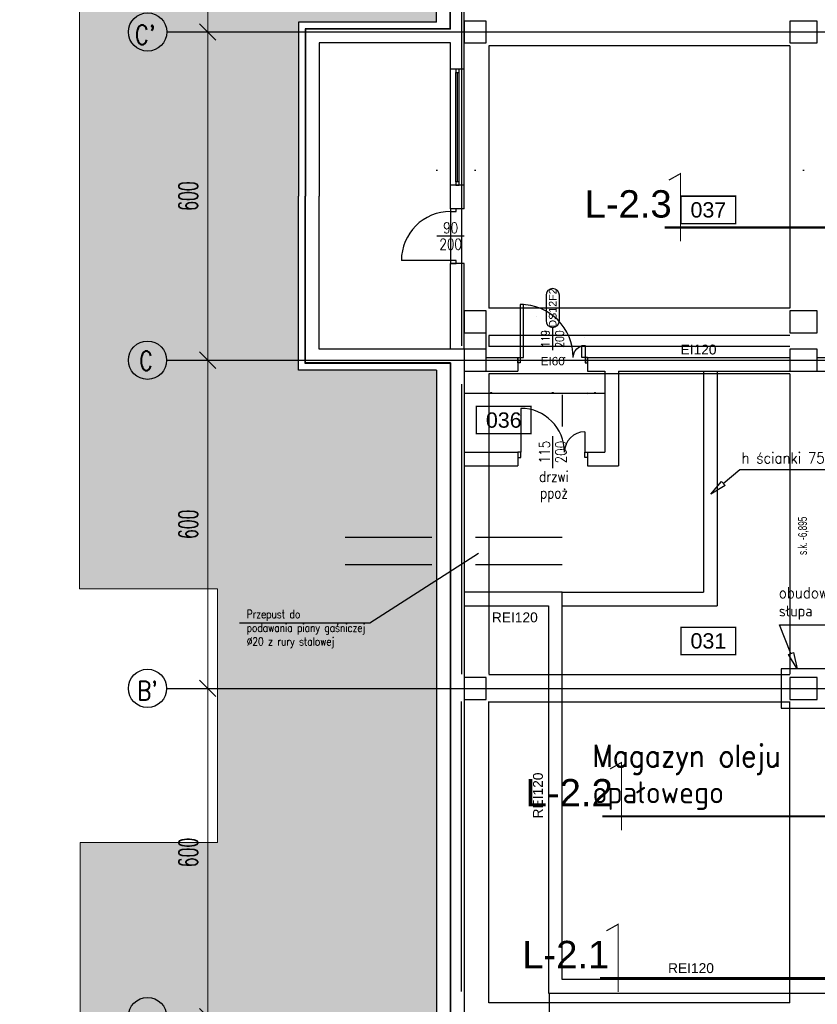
# Model space of a CAD drawing. Header units: centimetres. Extents: x -156440 to 298236, y -263599 to 81430.
# Tile 14 of 170: x 119099 to 133674, y -157007 to -139007. Entities that reach past the tile are written whole.
import ezdxf
from ezdxf.enums import TextEntityAlignment as Align

# ---------------------------------------------------------------- set-up
doc = ezdxf.new("R2010")
doc.units = ezdxf.units.CM
doc.header["$LTSCALE"] = 50
doc.header["$PDMODE"] = 35
doc.header["$PDSIZE"] = 0.1
for name, pattern in [('01-101 Went PP Poziom -2$0$CENTER', [2, 1.25, -0.25, 0.25, -0.25]), ('01-101 Went PP Poziom -2$0$DASHDOT2', [12.7, 6.35, -3.175, 0, -3.175]), ('DOT2', [3.175, 0, -3.175]), ('Kondygnacja -2$0$HIDDEN', [9.525, 6.35, -3.175]), ('Kondygnacja -2$0$HIDDEN2', [4.7625, 3.175, -1.5875]), ('Osie rzutów$0$DASHDOT2', [12.7, 6.35, -3.175, 0, -3.175])]:
    doc.linetypes.add(name, pattern=pattern)
doc.layers.get('0').update_dxf_attribs({"color": 8})
doc.layers.get('DEFPOINTS').update_dxf_attribs({"color": 8})
for name, color, linetype in [('01-101 Went PP Poziom -2$0$L_linie przekrojowe', 213, 'Continuous'), ('Kondygnacja -2$0$ARCH_GRUNT', 8, 'Continuous'), ('Kondygnacja -2$0$ARCH_INFO_ETYK_DRZWI', 8, 'Continuous'), ('Kondygnacja -2$0$ARCH_INFO_ETYK_DRZWI_IST', 8, 'Continuous'), ('Kondygnacja -2$0$ARCH_INFO_ODPORNOŚĆ OGNIOWA', 8, 'Continuous'), ('Kondygnacja -2$0$ARCH_INFO_OPISY', 8, 'Continuous'), ('Kondygnacja -2$0$ARCH_INFO_OPISY_IST', 8, 'Continuous'), ('Kondygnacja -2$0$ARCH_KONSTR_POWYŻEJ RZUTU_IST', 8, 'Kondygnacja -2$0$HIDDEN2'), ('Kondygnacja -2$0$ARCH_MUROWANE_IST', 9, 'Continuous'), ('Kondygnacja -2$0$ARCH_SCHODY_IST', 8, 'Continuous'), ('Kondygnacja -2$0$ARCH_STAL_IST', 8, 'Continuous'), ('Kondygnacja -2$0$ARCH_WIDOK_IST', 8, 'Continuous'), ('Kondygnacja -2$0$ARCH_WYBURZENIA', 8, 'DOT2'), ('Kondygnacja -2$0$ARCH_ŚLUSARKA_DRZWI', 8, 'Continuous'), ('Kondygnacja -2$0$ARCH_ŚLUSARKA_DRZWI_IST', 8, 'Continuous'), ('Kondygnacja -2$0$ARCH_ŚLUSARKA_OKNA_IST', 8, 'Continuous'), ('Kondygnacja -2$0$ARCH_ŻELBET_IST', 9, 'Continuous'), ('Osie rzutów$0$ARCH_INFO_OSIE_IST', 8, 'Osie rzutów$0$DASHDOT2'), ('Osie rzutów$0$ARCH_INFO_OSIE_OPISY_IST', 8, 'Continuous'), ('Pomieszczenia -2$0$ARCH_INFO_AREA_ETYKIETY_200', 8, 'Continuous')]:
    doc.layers.add(name, color=color, linetype=linetype)
for name, color, linetype, lineweight in [('Kondygnacja -2$0$_SP KORYTA', 8, 'Continuous', 25), ('Kondygnacja -2$0$ARCH_INFO_WYMIARY', 8, 'Continuous', 9), ('Kondygnacja -2$0$RYSUNKOWE_NIEDRUK', 8, 'Continuous', 9), ('Osie rzutów$0$ARCH_INFO_WYMIARY', 8, 'Continuous', 9)]:
    doc.layers.add(name, color=color, linetype=linetype, lineweight=lineweight)
doc.styles.add('01-101 Went PP Poziom -2$0$Arial', font='ARIAL.TTF')
doc.styles.add('Kondygnacja -2$0$Arial', font='ARIAL.TTF')
doc.styles.add('Kondygnacja -2$0$BIKTS', font='bikromsw.shx', dxfattribs={"width": 0.8})
doc.styles.add('Kondygnacja -2$0$Romans', font='Romans.shx', dxfattribs={"width": 0.7})
doc.styles.add('Kondygnacja -2$0$ROMANS-50-CM', font='romans.shx', dxfattribs={"width": 0.8, "height": 10})
doc.styles.add('Kondygnacja -2$0$Standard', font='txt')
doc.styles.add('Osie rzutów$0$ROMANS-250-CM', font='romans.shx', dxfattribs={"width": 0.8, "height": 50})
doc.styles.add('Osie rzutów$0$wymiary_cuprum', font='Romans.shx', dxfattribs={"width": 0.6})
doc.styles.add('Pomieszczenia -2$0$Arial', font='ARIAL.TTF')
doc.dimstyles.new('Kondygnacja -2$0$ISO-25', dxfattribs={"dimtxt": 2.5, "dimasz": 2.5, "dimexe": 1.25, "dimexo": 0.625, "dimtad": 1, "dimtxsty": 'Kondygnacja -2$0$Standard', "dimcen": 2.5, "dimadec": 0, "dimazin": 0, "dimtfac": 1, "dimtmove": 0, "dimatfit": 3, "dimfxl": 0, "dimarcsym": 0})
doc.dimstyles.new('Kondygnacja -2$0$Wymiary 1-100', dxfattribs={"dimtxt": 12, "dimasz": 10, "dimexe": 5, "dimexo": 0, "dimgap": 4, "dimtad": 1, "dimrnd": 0.5, "dimzin": 12, "dimdsep": 46, "dimtxsty": 'Kondygnacja -2$0$Romans', "dimblk": 'Kondygnacja -2$0$_Oblique', "dimcen": 10, "dimdle": 10, "dimclrt": 55, "dimazin": 0, "dimtfac": 1, "dimtmove": 1, "dimatfit": 3, "dimfxl": 0, "dimtolj": 1, "dimtzin": 0, "dimarcsym": 0})
doc.dimstyles.new('Osie rzutów$0$ARCH_ CT', dxfattribs={"dimtxt": 20, "dimasz": 20, "dimexe": 12, "dimexo": 20, "dimgap": 5, "dimtad": 1, "dimdec": 1, "dimrnd": 0.5, "dimzin": 9, "dimdsep": 46, "dimtxsty": 'Osie rzutów$0$wymiary_cuprum', "dimblk": 'Osie rzutów$0$_Oblique', "dimcen": 8, "dimdle": 12, "dimclrd": 256, "dimclre": 256, "dimclrt": 55, "dimadec": 1, "dimazin": 0, "dimtfac": 1, "dimtdec": 1, "dimtmove": 1, "dimatfit": 2, "dimldrblk": 'Osie rzutów$0$_Dot', "dimfxl": 0, "dimtolj": 1, "dimtzin": 0, "dimlwd": -1, "dimlwe": -1, "dimarcsym": 0})

# ---------------------------------------------------------------- blocks, each defined once
blk = doc.blocks.new('Osie rzutów$0$_Oblique')
at = {"color": 0, "linetype": 'ByBlock', "lineweight": -2}
blk.add_line((-0.5, -0.5), (0.5, 0.5), dxfattribs=at)
blk = doc.blocks.new('*D125')
at = {"layer": 'DEFPOINTS', "color": 0}
for p in [(4545, 8600), (4511, 8000), (4545, 8000)]:
    blk.add_point(p, dxfattribs=at)
at = {"layer": 'Osie rzutów$0$ARCH_INFO_WYMIARY'}
for p, q in [((4511, 8608), (4511, 7992)), ((4530, 8600), (4503, 8600)), ((4530, 8000), (4503, 8000))]:
    blk.add_line(p, q, dxfattribs=at)
at = {"layer": 'Osie rzutów$0$ARCH_INFO_WYMIARY', "xscale": 30, "yscale": 30, "zscale": 30}
for p, rotation in [((4511, 8600), 90), ((4511, 8000), 270)]:
    blk.add_blockref('Osie rzutów$0$_Oblique', p, dxfattribs=dict(at, rotation=rotation))
at = {"layer": 'Osie rzutów$0$ARCH_INFO_WYMIARY', "color": 55, "insert": (4475.5, 8300), "char_height": 35, "attachment_point": 5, "rotation": 90, "style": 'Osie rzutów$0$wymiary_cuprum'}
blk.add_mtext('\\A1;600', dxfattribs=at)
blk = doc.blocks.new('Osie rzutów$0$_Dot')
at = {"color": 0, "linetype": 'ByBlock', "lineweight": -2}
blk.add_line((-0.5, 0), (-1, 0), dxfattribs=at)
at = {"color": 0, "linetype": 'ByBlock', "const_width": 0.5}
blk.add_lwpolyline([(-0.25, 0, 1), (0.25, 0, 1)], format="xyb", close=True, dxfattribs=at)
blk = doc.blocks.new('*D126')
at = {"layer": 'DEFPOINTS', "color": 0}
for p in [(4545, 8000), (4511, 7400), (4545, 7400)]:
    blk.add_point(p, dxfattribs=at)
at = {"layer": 'Osie rzutów$0$ARCH_INFO_WYMIARY'}
for p, q in [((4530, 8000), (4503, 8000)), ((4511, 8008), (4511, 7392)), ((4530, 7400), (4503, 7400))]:
    blk.add_line(p, q, dxfattribs=at)
at = {"layer": 'Osie rzutów$0$ARCH_INFO_WYMIARY', "xscale": 30, "yscale": 30, "zscale": 30}
for p, rotation in [((4511, 8000), 90), ((4511, 7400), 270)]:
    blk.add_blockref('Osie rzutów$0$_Oblique', p, dxfattribs=dict(at, rotation=rotation))
at = {"layer": 'Osie rzutów$0$ARCH_INFO_WYMIARY', "color": 55, "insert": (4475.5, 7700), "char_height": 35, "attachment_point": 5, "rotation": 90, "style": 'Osie rzutów$0$wymiary_cuprum'}
blk.add_mtext('\\A1;600', dxfattribs=at)
blk = doc.blocks.new('*D127')
at = {"layer": 'DEFPOINTS', "color": 0}
for p in [(4545, 7400), (4511, 6800), (4545, 6800)]:
    blk.add_point(p, dxfattribs=at)
at = {"layer": 'Osie rzutów$0$ARCH_INFO_WYMIARY'}
for p, q in [((4530, 7400), (4503, 7400)), ((4511, 7408), (4511, 6792)), ((4530, 6800), (4503, 6800))]:
    blk.add_line(p, q, dxfattribs=at)
at = {"layer": 'Osie rzutów$0$ARCH_INFO_WYMIARY', "xscale": 30, "yscale": 30, "zscale": 30}
for p, rotation in [((4511, 7400), 90), ((4511, 6800), 270)]:
    blk.add_blockref('Osie rzutów$0$_Oblique', p, dxfattribs=dict(at, rotation=rotation))
at = {"layer": 'Osie rzutów$0$ARCH_INFO_WYMIARY', "color": 55, "insert": (4475.5, 7100), "char_height": 35, "attachment_point": 5, "rotation": 90, "style": 'Osie rzutów$0$wymiary_cuprum'}
blk.add_mtext('\\A1;600', dxfattribs=at)
blk = doc.blocks.new('*D128')
at = {"layer": 'DEFPOINTS', "color": 0}
for p in [(4545, 6800), (4511, 6200), (4545, 6200)]:
    blk.add_point(p, dxfattribs=at)
at = {"layer": 'Osie rzutów$0$ARCH_INFO_WYMIARY'}
for p, q in [((4511, 6808), (4511, 6192)), ((4530, 6800), (4503, 6800)), ((4530, 6200), (4503, 6200))]:
    blk.add_line(p, q, dxfattribs=at)
at = {"layer": 'Osie rzutów$0$ARCH_INFO_WYMIARY', "xscale": 30, "yscale": 30, "zscale": 30}
for p, rotation in [((4511, 6800), 90), ((4511, 6200), 270)]:
    blk.add_blockref('Osie rzutów$0$_Oblique', p, dxfattribs=dict(at, rotation=rotation))
at = {"layer": 'Osie rzutów$0$ARCH_INFO_WYMIARY', "color": 55, "insert": (4475.5, 6500), "char_height": 35, "attachment_point": 5, "rotation": 90, "style": 'Osie rzutów$0$wymiary_cuprum'}
blk.add_mtext('\\A1;600', dxfattribs=at)
blk = doc.blocks.new('Kondygnacja -2$0$T-drzwi_góra-200')
at = {"layer": 'Kondygnacja -2$0$ARCH_INFO_ETYK_DRZWI'}
blk.add_line((0, 0), (0, 60), dxfattribs=at)
blk.add_lwpolyline([(-17.5, 143.7), (-17.5, 77.5, 1), (17.5, 77.5), (17.5, 143.7, 1)], format="xyb", close=True, dxfattribs=at)
at = {"layer": 'Kondygnacja -2$0$ARCH_INFO_ETYK_DRZWI', "style": 'Kondygnacja -2$0$Arial'}
blk.add_attdef('ADS_DRZWI:SYMBOL', text='', height=20, rotation=90, dxfattribs=at).set_placement((0, 110.6), align=Align.MIDDLE)
at = {"layer": 'Kondygnacja -2$0$ARCH_INFO_ETYK_DRZWI', "style": 'Kondygnacja -2$0$Romans', "width": 0.8}
for tag, p in [('ADS_DRZWI:SZEROKOŚĆ', (-8, 30.5)), ('ADS_DRZWI:WYSOKOŚĆ', (29, 29.5))]:
    blk.add_attdef(tag, text='', height=22, rotation=90, dxfattribs=at).set_placement(p, align=Align.CENTER)
at = {"layer": 'Kondygnacja -2$0$ARCH_INFO_ETYK_DRZWI', "color": 1, "style": 'Kondygnacja -2$0$Arial'}
blk.add_attdef('ADS_DRZWI:ODPORNOŚĆ_OGNIOWA', text='', height=22, dxfattribs=at).set_placement((-0.1, -45.8), align=Align.BOTTOM_CENTER)
blk = doc.blocks.new('Kondygnacja -2$0$_Dot')
at = {"color": 0, "linetype": 'ByBlock', "lineweight": -2}
blk.add_line((-0.5, 0), (-1, 0), dxfattribs=at)
at = {"color": 0, "linetype": 'ByBlock', "const_width": 0.5}
blk.add_lwpolyline([(-0.25, 0, 1), (0.25, 0, 1)], format="xyb", close=True, dxfattribs=at)
blk = doc.blocks.new('Kondygnacja -2$0$_Oblique')
at = {"color": 0, "linetype": 'ByBlock', "lineweight": -2}
blk.add_line((-0.5, -0.5), (0.5, 0.5), dxfattribs=at)
blk = doc.blocks.new('*D205')
at = {"layer": 'DEFPOINTS', "color": 0}
for p in [(128204, -145432), (127224, -145456), (128204, -145837)]:
    blk.add_point(p, dxfattribs=at)
at = {"layer": 'Kondygnacja -2$0$ARCH_INFO_WYMIARY', "color": 0, "lineweight": -2}
for p, q in [((127214, -145837), (128214, -145837)), ((127224, -145829), (127224, -145842)), ((128204, -145829), (128204, -145842))]:
    blk.add_line(p, q, dxfattribs=at)
at = {"layer": 'Kondygnacja -2$0$ARCH_INFO_WYMIARY', "color": 0, "lineweight": -2, "xscale": 10, "yscale": 10, "zscale": 10, "rotation": 180}
blk.add_blockref('Kondygnacja -2$0$_Oblique', (127224, -145837), dxfattribs=at)
at = {"layer": 'Kondygnacja -2$0$ARCH_INFO_WYMIARY', "color": 0, "lineweight": -2, "xscale": 10, "yscale": 10, "zscale": 10}
blk.add_blockref('Kondygnacja -2$0$_Oblique', (128204, -145837), dxfattribs=at)
at = {"layer": 'Kondygnacja -2$0$ARCH_INFO_WYMIARY', "color": 55, "insert": (127714, -145827), "char_height": 12, "attachment_point": 5, "style": 'Kondygnacja -2$0$Romans'}
blk.add_mtext('\\A1;980', dxfattribs=at)
blk = doc.blocks.new('*D206')
at = {"layer": 'DEFPOINTS', "color": 0}
for p in [(128204, -145432), (129474, -145432), (129474, -145837)]:
    blk.add_point(p, dxfattribs=at)
at = {"layer": 'Kondygnacja -2$0$ARCH_INFO_WYMIARY', "color": 0, "lineweight": -2}
for p, q in [((128194, -145837), (129484, -145837)), ((128204, -145829), (128204, -145842)), ((129474, -145829), (129474, -145842))]:
    blk.add_line(p, q, dxfattribs=at)
at = {"layer": 'Kondygnacja -2$0$ARCH_INFO_WYMIARY', "color": 0, "lineweight": -2, "xscale": 10, "yscale": 10, "zscale": 10, "rotation": 180}
blk.add_blockref('Kondygnacja -2$0$_Oblique', (128204, -145837), dxfattribs=at)
at = {"layer": 'Kondygnacja -2$0$ARCH_INFO_WYMIARY', "color": 0, "lineweight": -2, "xscale": 10, "yscale": 10, "zscale": 10}
blk.add_blockref('Kondygnacja -2$0$_Oblique', (129474, -145837), dxfattribs=at)
at = {"layer": 'Kondygnacja -2$0$ARCH_INFO_WYMIARY', "color": 55, "insert": (128839, -145827), "char_height": 12, "attachment_point": 5, "style": 'Kondygnacja -2$0$Romans'}
blk.add_mtext('\\A1;1270', dxfattribs=at)
blk = doc.blocks.new('*D207')
at = {"layer": 'DEFPOINTS', "color": 0}
for p in [(129474, -145432), (129794, -145456), (129794, -145837)]:
    blk.add_point(p, dxfattribs=at)
at = {"layer": 'Kondygnacja -2$0$ARCH_INFO_WYMIARY', "color": 0, "lineweight": -2}
for p, q in [((129464, -145837), (129804, -145837)), ((129474, -145829), (129474, -145842)), ((129794, -145829), (129794, -145842))]:
    blk.add_line(p, q, dxfattribs=at)
at = {"layer": 'Kondygnacja -2$0$ARCH_INFO_WYMIARY', "color": 0, "lineweight": -2, "xscale": 10, "yscale": 10, "zscale": 10, "rotation": 180}
blk.add_blockref('Kondygnacja -2$0$_Oblique', (129474, -145837), dxfattribs=at)
at = {"layer": 'Kondygnacja -2$0$ARCH_INFO_WYMIARY', "color": 0, "lineweight": -2, "xscale": 10, "yscale": 10, "zscale": 10}
blk.add_blockref('Kondygnacja -2$0$_Oblique', (129794, -145837), dxfattribs=at)
at = {"layer": 'Kondygnacja -2$0$ARCH_INFO_WYMIARY', "color": 55, "insert": (129609, -145827), "char_height": 12, "attachment_point": 5, "style": 'Kondygnacja -2$0$Romans'}
blk.add_mtext('\\A1;320', dxfattribs=at)
blk = doc.blocks.new('Kondygnacja -2$0$DRZWI90')
blk.add_line((-45, 0), (-45, 90))
at = {"lineweight": -3}
for p, q in [((0, -25), (0, 25)), ((45, 0), (-45, 0))]:
    blk.add_line(p, q, dxfattribs=at)
for points in [[(-50, -10), (-45, -10), (-45, 0), (-50, 0)], [(45, -10), (50, -10), (50, 0), (45, 0)]]:
    blk.add_lwpolyline(points, close=True, dxfattribs=at)
blk.add_arc((-45, 0), 90, 0, 90, dxfattribs=at)
blk = doc.blocks.new('Kondygnacja -2$0$konstukcja stropu -2')
at = {"layer": 'Kondygnacja -2$0$ARCH_KONSTR_POWYŻEJ RZUTU_IST', "ltscale": 10}
for p, q in [((4975, 8486.1), (4975, 7956.1)), ((5575, 7975), (5025, 7975)), ((5025, 7975), (5025, 7495)), ((5575, 7975), (5575, 7495)), ((4975, 7956.1), (4975, 7426.1)), ((5575, 7495), (5025, 7495)), ((5575, 7445), (5025, 7445)), ((5025, 7445), (5025, 7425)), ((5575, 7425), (5025, 7425)), ((5575, 7375), (5025, 7375)), ((5025, 7375), (5025, 6826.1)), ((5575, 7375), (5575, 6826.1)), ((4975, 7356.1), (4975, 6826.1)), ((5575, 6825), (5025, 6825)), ((4975, 6246.1), (4975, 6776.1)), ((5025, 6225), (5025, 6776.1)), ((5575, 6775), (5025, 6775)), ((5575, 6225), (5575, 6776.1)), ((5575, 6225), (5025, 6225))]:
    blk.add_line(p, q, dxfattribs=at)
at = {"layer": 'Kondygnacja -2$0$ARCH_KONSTR_POWYŻEJ RZUTU_IST', "ltscale": 10, "style": 'Kondygnacja -2$0$BIKTS', "width": 0.7}
blk.add_text('s.k. -6,895', height=16, rotation=90, dxfattribs=at).set_placement((5606, 7044))
blk = doc.blocks.new('Pomieszczenia -2$0$etykieta_numer')
at = {"color": 0, "linetype": 'ByBlock', "const_width": 2.44}
blk.add_lwpolyline([(-50, -50), (-50, 0), (50, 0), (50, -50)], close=True, dxfattribs=at)
at = {"color": 0, "linetype": 'ByBlock', "style": 'Pomieszczenia -2$0$Arial'}
blk.add_attdef('AECAREA:NUMER_LOKALU', text='', height=28, dxfattribs=at).set_placement((0, -25), align=Align.MIDDLE)
blk = doc.blocks.new('Osie rzutów')
at = {"layer": 'Osie rzutów$0$ARCH_INFO_OSIE_IST', "ltscale": 10}
for p, q in [((4930, 12510), (4930, 4623.26)), ((5000, 12510), (5000, 4512.32)), ((5600, 12510), (5600, 4512.32)), ((4436.24, 8000), (15156.54, 8000)), ((4436.04, 7400), (15156.54, 7400)), ((4436.04, 6800), (15156.54, 6800))]:
    blk.add_line(p, q, dxfattribs=at)
at = {"layer": 'Osie rzutów$0$ARCH_INFO_OSIE_OPISY_IST'}
for centre in [(4401.24, 8000), (4401.04, 7400), (4401.04, 6800), (4401.04, 6200)]:
    blk.add_circle(centre, 35, dxfattribs=at)
at = {"layer": 'Osie rzutów$0$ARCH_INFO_OSIE_OPISY_IST', "style": 'Osie rzutów$0$ROMANS-250-CM', "width": 0.8}
for s, p in [("C'", (4378.21, 7977.41)), ('C', (4385.69, 7381.45)), ("B'", (4382.33, 6778.26))]:
    blk.add_text(s, height=35, dxfattribs=at).set_placement(p)
at = {"layer": 'Osie rzutów$0$ARCH_INFO_WYMIARY'}
for base, p1, p2, picture, middle in [((4511.04, 8000), (4544.98, 8600), (4544.98, 8000), '*D125', (4475.54, 8300)), ((4511.04, 7400), (4544.98, 8000), (4544.98, 7400), '*D126', (4475.54, 7700)), ((4511.04, 6800), (4544.98, 7400), (4544.98, 6800), '*D127', (4475.54, 7100)), ((4511.04, 6200), (4544.98, 6800), (4544.98, 6200), '*D128', (4475.54, 6500))]:
    dim = blk.add_linear_dim(base=base, p1=p1, p2=p2, angle=270, dimstyle='Osie rzutów$0$ARCH_ CT', override={"dimtxt": 35, "dimasz": 30, "dimexe": 8, "dimexo": 15, "dimgap": 18, "dimdle": 8}, dxfattribs=at)
    dim.commit()
    dim.dimension.update_dxf_attribs({"geometry": picture, "text_midpoint": middle})

msp = doc.modelspace()

# ---------------------------------------------------------------- hatches: boundary and pattern name
at = {"layer": 'Kondygnacja -2$0$ARCH_GRUNT', "linetype": 'Continuous', "lineweight": 5}
h = msp.add_hatch(dxfattribs=at)
h.set_pattern_fill('EARTH', color=256, scale=150.000081, angle=45, style=0)
h.set_pattern_definition([(45, (77424.2, -219231.8), (-1e-09, 1347.039), [952.501, -952.501]), (45, (77171.7, -218979.2), (-1e-09, 1347.039), [952.501, -952.501]), (45, (76919.1, -218726.6), (-1e-09, 1347.039), [952.501, -952.501]), (135, (76919.1, -218558.25), (-1347.039, -1e-09), [952.501, -952.501]), (135, (77171.7, -218305.7), (-1347.039, -1e-09), [952.501, -952.501]), (135, (77424.2, -218053.1), (-1347.039, -1e-09), [952.501, -952.501])])
h.paths.add_polyline_path([(212884.241, -145231.769), (212884.241, -170091.769), (126714.241, -170091.769), (126714.241, -162416.769), (124204.241, -162416.769), (124204.241, -158046.769), (126714.241, -158046.769), (126714.241, -145411.769), (124194.241, -145411.769), (124194.241, -139051.769), (126714.241, -139051.769), (126714.241, -120371.769), (126974.241, -120371.769), (126974.241, -120331.769), (123340.682, -120331.769), (104210.686, -114846.331), (92327.304, -139115.894), (85328.346, -135672.845), (88440.332, -129346.864), (81118.345, -125744.905), (84534.909, -118799.785), (97303.521, -125081.142), (97363.112, -124960.006), (104094.752, -111276.07), (123872.677, -116947.299), (125577.831, -117931.769), (126814.241, -117931.769), (126814.241, -111935.99), (122814.241, -111935.99), (122814.241, -112482.599), (111546.999, -109251.769), (100611.443, -109251.769), (95479.978, -119726.267), (82711.366, -113444.91), (75763.47, -127568.448), (83085.457, -131170.407), (79973.47, -137496.388), (94157.494, -144474.039), (106329.469, -119615.08), (122714.241, -124313.338), (122714.241, -135051.769), (120194.241, -135051.769), (120194.241, -149411.769), (122714.241, -149411.769), (122714.241, -154046.769), (120204.241, -154046.769), (120204.241, -166416.769), (122714.241, -166416.769), (122714.241, -174091.769), (216884.241, -174091.769), (216884.241, -145231.769)])

# ---------------------------------------------------------------- linework, layer by layer
at = {"layer": '01-101 Went PP Poziom -2$0$L_linie przekrojowe', "linetype": '01-101 Went PP Poziom -2$0$CENTER', "ltscale": 50}
for points in [[(131173.489, -143061.081, 21, 21, 0), (131173.419, -141821.22, 21, 21, 0), (130961.235, -141940.117, 0, 0, 0)], [(130097.741, -153825.506, 21, 21, 0), (130097.671, -152585.645, 21, 21, 0), (129885.486, -152704.542, 0, 0, 0)], [(130033.928, -156783.886, 21, 21, 0), (130033.858, -155544.025, 21, 21, 0), (129821.673, -155662.921, 0, 0, 0)]]:
    msp.add_lwpolyline(points, format="xyseb", dxfattribs=at)
at = {"layer": '01-101 Went PP Poziom -2$0$L_linie przekrojowe', "linetype": '01-101 Went PP Poziom -2$0$DASHDOT2', "const_width": 42}
for points in [[(155226.71, -142805.497), (130884.99, -142805.761)], [(152118.563, -153569.922), (129746.875, -153570.186)], [(154009.375, -156528.314), (129702.191, -156528.565)]]:
    msp.add_lwpolyline(points, dxfattribs=at)
at = {"layer": 'Kondygnacja -2$0$ARCH_INFO_OPISY_IST', "ltscale": 0.5, "extrusion": (0.647635, -0.76195, 0), "elevation": 197835.873}
msp.add_lwpolyline([(5027.759, -3480), (5422.503, -3480)], dxfattribs=at)
at = {"layer": 'Kondygnacja -2$0$ARCH_INFO_OPISY_IST', "ltscale": 0.5, "extrusion": (0, 1, 0)}
for points, elevation in [([(-132257.168, -3480), (-134704.025, -3480)], -147229.336), ([(-132982.089, -3480), (-134660.934, -3480)], -150069.676)]:
    msp.add_lwpolyline(points, dxfattribs=dict(at, elevation=elevation))
at = {"layer": 'Kondygnacja -2$0$ARCH_INFO_OPISY_IST', "ltscale": 0.5, "elevation": -3480}
for points in [[(131988.774, -147523.084), (131727.807, -147679.277), (131924.011, -147446.889)], [(133239.287, -150574.796), (133304.914, -150871.769), (133146.518, -150612.133)]]:
    msp.add_lwpolyline(points, close=True, dxfattribs=at)
at = {"layer": 'Kondygnacja -2$0$ARCH_INFO_OPISY_IST', "ltscale": 0.5, "extrusion": (0.927682, 0.373372, 0), "elevation": 67333.328}
msp.add_lwpolyline([(-189433.27, -3480), (-188868.65, -3480)], dxfattribs=at)
at = {"layer": 'Kondygnacja -2$0$ARCH_MUROWANE_IST', "ltscale": 4}
for p, q in [((126714.241, -139051.769, -3480), (126714.241, -120371.769, -3480)), ((126964.241, -139171.769, -3480), (126964.241, -120621.769, -3480)), ((126714.241, -139051.769, -3480), (124194.241, -139051.769, -3480)), ((124194.241, -139051.769, -3480), (124194.241, -142231.769, -3480)), ((126964.241, -139171.769, -3480), (124314.241, -139171.769, -3480)), ((124314.241, -139171.769, -3480), (124314.241, -142231.769, -3480)), ((124194.241, -145411.769, -3480), (124194.241, -142231.769, -3480)), ((124314.241, -145291.769, -3480), (124314.241, -142231.769, -3480)), ((127624.241, -145031.769, -3480), (127624.241, -144731.769, -3480)), ((127624.241, -145181.769, -3480), (128204.241, -145181.769, -3480)), ((128204.241, -145181.769, -3480), (128204.241, -145431.769, -3480)), ((129474.241, -145181.769, -3480), (133174.241, -145181.769, -3480)), ((129474.241, -145181.769, -3480), (129474.241, -145431.769, -3480)), ((133674.241, -145181.769, -3480), (135574.241, -145181.769, -3480)), ((126714.241, -145411.769, -3480), (124194.241, -145411.769, -3480)), ((126964.241, -145291.769, -3480), (124314.241, -145291.769, -3480)), ((126714.241, -145411.769, -3480), (126714.241, -158046.769, -3480)), ((126964.241, -145291.769, -3480), (126964.241, -158166.769, -3480)), ((127624.241, -145431.769, -3480), (128204.241, -145431.769, -3480)), ((129474.241, -145431.769, -3480), (129794.241, -145431.769, -3480)), ((129794.241, -145431.769, -3480), (129794.241, -146911.769, -3480)), ((130044.241, -145431.769, -3480), (133174.241, -145431.769, -3480)), ((130044.241, -145431.769, -3480), (130044.241, -147161.769, -3480)), ((133674.241, -145431.769, -3480), (135574.241, -145431.769, -3480)), ((127224.241, -146911.769, -3480), (128204.241, -146911.769, -3480)), ((128204.241, -146911.769, -3480), (128204.241, -147161.769, -3480)), ((129474.241, -146911.769, -3480), (129794.241, -146911.769, -3480)), ((129474.241, -146911.769, -3480), (129474.241, -147161.769, -3480)), ((127224.241, -147161.769, -3480), (128204.241, -147161.769, -3480)), ((129474.241, -147161.769, -3480), (130044.241, -147161.769, -3480)), ((127224.241, -149721.769, -3480), (128764.241, -149721.769, -3480)), ((128764.241, -156801.769, -3480), (135574.241, -156801.769, -3480))]:
    msp.add_line(p, q, dxfattribs=at)
at = {"layer": 'Kondygnacja -2$0$ARCH_MUROWANE_IST', "ltscale": 4, "elevation": -3480}
for points in [[(135574.241, -156551.769), (129014.241, -156551.769), (129014.241, -149471.769), (127224.241, -149471.769)], [(128764.241, -149721.769), (128764.241, -156801.769)]]:
    msp.add_lwpolyline(points, dxfattribs=at)
msp.add_lwpolyline([(133014.241, -151591.769), (133834.241, -151591.769), (133834.241, -150871.769), (133014.241, -150871.769)], close=True, dxfattribs=at)
at = {"layer": 'Kondygnacja -2$0$ARCH_SCHODY_IST'}
for p, q in [((126974.241, -142031.769, -3480), (126974.241, -139911.769, -3480)), ((127224.241, -142031.769, -3480), (127224.241, -139911.769, -3480))]:
    msp.add_line(p, q, dxfattribs=at)
at = {"layer": 'Kondygnacja -2$0$ARCH_STAL_IST', "ltscale": 0.5, "elevation": -3480}
msp.add_lwpolyline([(128774.241, -156801.769), (128774.241, -159731.769), (130974.241, -159731.769)], dxfattribs=at)
at = {"layer": 'Kondygnacja -2$0$ARCH_WIDOK_IST'}
for p, q in [((131594.241, -145431.769, -3480), (131594.241, -149471.769, -3480)), ((131844.241, -145431.769, -3480), (131844.241, -149721.769, -3480)), ((129014.241, -149471.769, -3480), (131594.241, -149471.769, -3480)), ((129014.241, -149721.769, -3480), (131844.241, -149721.769, -3480))]:
    msp.add_line(p, q, dxfattribs=at)
at = {"layer": 'Kondygnacja -2$0$ARCH_WYBURZENIA', "ltscale": 6, "elevation": -3480}
for points in [[(128254.241, -144381.769), (128254.241, -145181.769), (128204.241, -145181.769), (128204.241, -145281.769), (128254.241, -145281.769), (128254.241, -145181.769)], [(129424.241, -144811.769), (129424.241, -145181.769), (129474.241, -145181.769), (129474.241, -145281.769), (129424.241, -145281.769), (129424.241, -145181.769)]]:
    msp.add_lwpolyline(points, dxfattribs=at)
at = {"layer": 'Kondygnacja -2$0$ARCH_WYBURZENIA', "ltscale": 6}
for centre, radius, start, end in [((128254.241, -145181.769, -3480), 800, 0, 90), ((129424.241, -145181.769, -3480), 370, 90, 180)]:
    msp.add_arc(centre, radius, start, end, dxfattribs=at)
at = {"layer": 'Kondygnacja -2$0$ARCH_ŚLUSARKA_DRZWI', "linetype": 'Continuous', "lineweight": -3, "elevation": -3480}
for points in [[(128244.241, -145181.769), (128307.241, -145181.769), (128307.241, -144211.769), (128244.241, -144211.769)], [(129434.241, -145181.769), (129371.241, -145181.769), (129371.241, -144961.769), (129434.241, -144961.769)], [(128244.241, -145282.769), (128204.241, -145282.769), (128204.241, -145181.769), (128244.241, -145181.769)], [(129434.241, -145282.769), (129474.241, -145282.769), (129474.241, -145181.769), (129434.241, -145181.769)]]:
    msp.add_lwpolyline(points, close=True, dxfattribs=at)
at = {"layer": 'Kondygnacja -2$0$ARCH_ŚLUSARKA_DRZWI', "linetype": 'Kondygnacja -2$0$HIDDEN', "ltscale": 5, "elevation": -3480}
for points in [[(129014.241, -148471.769), (124872.376, -148471.769)], [(129014.241, -148971.769), (124872.376, -148971.769)]]:
    msp.add_lwpolyline(points, dxfattribs=at)
at = {"layer": 'Kondygnacja -2$0$ARCH_ŚLUSARKA_DRZWI', "linetype": 'Continuous', "lineweight": -3}
msp.add_arc((128244.241, -145181.769, -3480), 970, 0, 90, dxfattribs=at)
at = {"layer": 'Kondygnacja -2$0$ARCH_ŚLUSARKA_DRZWI', "linetype": 'Continuous', "lineweight": -3, "extrusion": (0, 0, -1)}
msp.add_arc((-129434.241, -145181.769, 3480), 220, 0, 90, dxfattribs=at)
at = {"layer": 'Kondygnacja -2$0$ARCH_ŚLUSARKA_DRZWI_IST'}
for p, q in [((129017.744, -146446.162, -3480), (129017.744, -145864.888, -3480)), ((128839.241, -147202.406, -3480), (128839.241, -146621.133, -3480))]:
    msp.add_line(p, q, dxfattribs=at)
at = {"layer": 'Kondygnacja -2$0$ARCH_ŚLUSARKA_DRZWI_IST', "elevation": -3480}
for points in [[(128254.241, -146111.769), (128254.241, -146911.769), (128204.241, -146911.769), (128204.241, -147011.769), (128254.241, -147011.769), (128254.241, -146911.769)], [(129424.241, -146541.769), (129424.241, -146911.769), (129474.241, -146911.769), (129474.241, -147011.769), (129424.241, -147011.769), (129424.241, -146911.769)]]:
    msp.add_lwpolyline(points, dxfattribs=at)
at = {"layer": 'Kondygnacja -2$0$ARCH_ŚLUSARKA_DRZWI_IST'}
for centre, radius, start, end in [((128254.241, -146911.769, -3480), 800, 0, 90), ((129424.241, -146911.769, -3480), 370, 90, 180)]:
    msp.add_arc(centre, radius, start, end, dxfattribs=at)
at = {"layer": 'Kondygnacja -2$0$ARCH_ŚLUSARKA_OKNA_IST'}
for p, q in [((127069.241, -141971.769, -3480), (127069.241, -139971.769, -3480)), ((127099.241, -141971.769, -3480), (127099.241, -139971.769, -3480)), ((127129.241, -141971.769, -3480), (127129.241, -139971.769, -3480))]:
    msp.add_line(p, q, dxfattribs=at)
at = {"layer": 'Kondygnacja -2$0$ARCH_ŚLUSARKA_OKNA_IST', "elevation": -3480}
for points in [[(127129.241, -139971.769), (127129.241, -139911.769), (127069.241, -139911.769), (127069.241, -139971.769)], [(127129.241, -142031.769), (127129.241, -141971.769), (127069.241, -141971.769), (127069.241, -142031.769)]]:
    msp.add_lwpolyline(points, close=True, dxfattribs=at)
at = {"layer": 'Kondygnacja -2$0$ARCH_ŻELBET_IST', "ltscale": 4}
for p, q in [((126974.241, -139181.769, -3480), (126974.241, -120631.769, -3480)), ((127224.241, -139911.769, -3480), (127224.241, -120881.769, -3480)), ((126974.241, -139181.769, -3480), (124324.241, -139181.769, -3480)), ((124324.241, -139181.769, -3480), (124324.241, -142231.769, -3480)), ((124574.241, -139431.769, -3480), (124574.241, -142231.769, -3480)), ((126974.241, -142461.769, -3480), (126974.241, -142031.769, -3480)), ((127224.241, -142031.769, -3480), (126974.241, -142031.769, -3480)), ((127224.241, -142461.769, -3480), (127224.241, -142031.769, -3480)), ((124324.241, -145281.769, -3480), (124324.241, -142231.769, -3480)), ((124574.241, -145031.769, -3480), (124574.241, -142231.769, -3480)), ((127224.241, -142461.769, -3480), (126974.241, -142461.769, -3480)), ((126974.241, -145031.769, -3480), (126974.241, -143461.769, -3480)), ((127224.241, -143461.769, -3480), (126974.241, -143461.769, -3480)), ((127224.241, -145031.769, -3480), (127224.241, -143461.769, -3480)), ((127224.241, -145031.769, -3480), (124574.241, -145031.769, -3480)), ((127224.241, -145031.769, -3480), (127224.241, -158176.769, -3480)), ((126974.241, -145281.769, -3480), (124324.241, -145281.769, -3480)), ((126974.241, -145281.769, -3480), (126974.241, -158176.769, -3480))]:
    msp.add_line(p, q, dxfattribs=at)
at = {"layer": 'Kondygnacja -2$0$ARCH_ŻELBET_IST', "ltscale": 4, "elevation": -3480}
for points in [[(127224.241, -139431.769), (127624.241, -139431.769), (127624.241, -139031.769), (127224.241, -139031.769)], [(133174.241, -139431.769), (133674.241, -139431.769), (133674.241, -139031.769), (133174.241, -139031.769)], [(127224.241, -144731.769), (127624.241, -144731.769), (127624.241, -144331.769), (127224.241, -144331.769)], [(133174.241, -144731.769), (133674.241, -144731.769), (133674.241, -144331.769), (133174.241, -144331.769)], [(127224.241, -145431.769), (127624.241, -145431.769), (127624.241, -145031.769), (127224.241, -145031.769)], [(133174.241, -145431.769), (133674.241, -145431.769), (133674.241, -145031.769), (133174.241, -145031.769)], [(127224.241, -151431.769), (127624.241, -151431.769), (127624.241, -151031.769), (127224.241, -151031.769)], [(133174.241, -151431.769), (133674.241, -151431.769), (133674.241, -151031.769), (133174.241, -151031.769)]]:
    msp.add_lwpolyline(points, close=True, dxfattribs=at)
at = {"layer": 'Kondygnacja -2$0$ARCH_ŻELBET_IST', "ltscale": 0.5, "elevation": -3480}
msp.add_lwpolyline([(127224.241, -139911.769), (126974.241, -139911.769), (126974.241, -139431.769), (124574.241, -139431.769)], dxfattribs=at)
at = {"layer": 'Kondygnacja -2$0$RYSUNKOWE_NIEDRUK', "linetype": 'Continuous', "lineweight": 5, "elevation": -3480}
for points in [[(212884.241, -170091.769), (126714.241, -170091.769), (126714.241, -162416.769), (124204.241, -162416.769), (124204.241, -158046.769), (126714.241, -158046.769), (126714.241, -145411.769), (124194.241, -145411.769), (124194.241, -139051.769), (126714.241, -139051.769), (126714.241, -120371.769), (126974.241, -120371.769), (126974.241, -120331.769), (123340.682, -120331.769), (104210.686, -114846.331)], [(106329.469, -119615.08), (122714.241, -124313.338), (122714.241, -135051.769), (120194.241, -135051.769), (120194.241, -149411.769), (122714.241, -149411.769), (122714.241, -154046.769), (120204.241, -154046.769), (120204.241, -166416.769), (122714.241, -166416.769), (122714.241, -174091.769), (216884.241, -174091.769)]]:
    msp.add_lwpolyline(points, dxfattribs=at)

# ---------------------------------------------------------------- block references
at = {"layer": 'Kondygnacja -2$0$_SP KORYTA', "xscale": 10, "yscale": 10, "zscale": 10}
msp.add_blockref('Kondygnacja -2$0$konstukcja stropu -2', (77424.241, -219231.769, -3480), dxfattribs=at)
at = {"layer": 'Kondygnacja -2$0$ARCH_INFO_ETYK_DRZWI', "linetype": 'Continuous', "lineweight": -3, "xscale": 7, "yscale": 7, "zscale": 6.999999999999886}
msp.add_blockref('Kondygnacja -2$0$T-drzwi_góra-200', (128839.241, -145051.234, -3480), dxfattribs=at).add_auto_attribs({'ADS_DRZWI:ODPORNOŚĆ_OGNIOWA': 'EI60', 'ADS_DRZWI:SYMBOL': 'DS12F2', 'ADS_DRZWI:SZEROKOŚĆ': '119', 'ADS_DRZWI:WYSOKOŚĆ': '200'})
at = {"layer": 'Kondygnacja -2$0$ARCH_ŚLUSARKA_DRZWI_IST', "xscale": 10, "yscale": 10, "zscale": 10, "rotation": 90}
msp.add_blockref('Kondygnacja -2$0$DRZWI90', (126974.241, -142961.769, -3480), dxfattribs=at)
at = {"layer": 'Osie rzutów$0$ARCH_INFO_OSIE_IST', "xscale": 10, "yscale": 10, "zscale": 10}
msp.add_blockref('Osie rzutów', (77424.241, -219231.769), dxfattribs=at)
at = {"layer": 'Pomieszczenia -2$0$ARCH_INFO_AREA_ETYKIETY_200', "linetype": 'Continuous', "lineweight": -3}
ref = msp.add_blockref('Pomieszczenia -2$0$etykieta_numer', (131683.578, -142232.94, 6300), dxfattribs=dict(at, xscale=10, yscale=10, zscale=10))
ref.add_attrib('AECAREA:NUMBER', '037', dxfattribs={"layer": '0', "color": 0, "linetype": 'ByBlock', "height": 280, "style": 'Pomieszczenia -2$0$Arial'}).set_placement((131683.578, -142482.94, 6300), align=Align.MIDDLE)
ref = msp.add_blockref('Pomieszczenia -2$0$etykieta_numer', (127944.609, -146075.802, 6300), dxfattribs=dict(at, xscale=10, yscale=10, zscale=10))
ref.add_attrib('AECAREA:NUMBER', '036', dxfattribs={"layer": '0', "color": 0, "linetype": 'ByBlock', "height": 280, "style": 'Pomieszczenia -2$0$Arial'}).set_placement((127944.609, -146325.802, 6300), align=Align.MIDDLE)
ref = msp.add_blockref('Pomieszczenia -2$0$etykieta_numer', (131683.578, -150112.817, 6300), dxfattribs=dict(at, xscale=10, yscale=10, zscale=10))
ref.add_attrib('AECAREA:NUMBER', '031', dxfattribs={"layer": '0', "color": 0, "linetype": 'ByBlock', "height": 280, "style": 'Pomieszczenia -2$0$Arial'}).set_placement((131683.578, -150362.817, 6300), align=Align.MIDDLE)

# ---------------------------------------------------------------- texts
at = {"layer": '01-101 Went PP Poziom -2$0$L_linie przekrojowe', "linetype": 'Continuous', "style": '01-101 Went PP Poziom -2$0$Arial'}
for s, p in [('L-2.3', (129421.311, -142624.026)), ('L-2.2', (128345.563, -153388.451)), ('L-2.1', (128281.75, -156346.83))]:
    msp.add_text(s, height=500, dxfattribs=at).set_placement(p)
at = {"layer": 'Kondygnacja -2$0$ARCH_INFO_ETYK_DRZWI_IST', "char_height": 200, "width": 100, "attachment_point": 5, "line_spacing_factor": 0.9, "style": 'Kondygnacja -2$0$ROMANS-50-CM'}
for s, insert in [('90\\P200', (126974.241, -142961.769, -3480)), ('drzwi ppoż', (128861.569, -147541.025, -3480))]:
    msp.add_mtext(s, dxfattribs=dict(at, insert=insert))
at = {"layer": 'Kondygnacja -2$0$ARCH_INFO_ETYK_DRZWI_IST', "insert": (128839.241, -146911.769, -3480), "char_height": 200, "width": 100, "attachment_point": 5, "rotation": 90, "line_spacing_factor": 0.9, "style": 'Kondygnacja -2$0$ROMANS-50-CM'}
msp.add_mtext('115\\P200', dxfattribs=at)
at = {"layer": 'Kondygnacja -2$0$ARCH_INFO_ODPORNOŚĆ OGNIOWA', "char_height": 180, "width": 533.32525, "attachment_point": 5, "style": 'Kondygnacja -2$0$Arial'}
for s, insert in [('EI120', (131503.815, -145038.061, -3480)), ('REI120', (128147.075, -149934.022, -3480)), ('REI120', (131366.024, -156346.76, -3480))]:
    msp.add_mtext(s, dxfattribs=dict(at, insert=insert))
at = {"layer": 'Kondygnacja -2$0$ARCH_INFO_ODPORNOŚĆ OGNIOWA', "insert": (128570.487, -153189.318, -3480), "char_height": 180, "width": 533.32525, "attachment_point": 5, "rotation": 90, "style": 'Kondygnacja -2$0$Arial'}
msp.add_mtext('REI120', dxfattribs=at)
at = {"layer": 'Kondygnacja -2$0$ARCH_INFO_OPISY', "insert": (123248.437, -149798.303, -3480), "char_height": 150, "width": 3062.42406, "attachment_point": 1, "style": 'Kondygnacja -2$0$ROMANS-50-CM'}
msp.add_mtext('Przepust do \\Ppodawania piany gaśniczej \\P%%C20 z rury stalowej', dxfattribs=at)
at = {"layer": 'Kondygnacja -2$0$ARCH_INFO_OPISY_IST', "attachment_point": 1, "style": 'Kondygnacja -2$0$ROMANS-50-CM'}
for s, insert, char_height, width in [('{\\W0.9;h ścianki 75cm}', (132290.315, -146918.291, -3480), 200, 4074.96516), ('{\\W0.9;obudowa ppoż słupa}', (132971.536, -149382.898, -3480), 200, 1965.38162), ('{\\W0.9;Magazyn oleju opałowego}', (129567.91, -152265.176, -3480), 400, 4074.96516)]:
    msp.add_mtext(s, dxfattribs=dict(at, insert=insert, char_height=char_height, width=width))

# ---------------------------------------------------------------- dimensions: what is measured, and where the dimension line sits
at = {"layer": 'Kondygnacja -2$0$ARCH_INFO_WYMIARY'}
for base, p1, p2, picture, middle in [((128204.241, -145836.85, -3480), (127224.241, -145456.234, -3480), (128204.241, -145431.769, -3480), '*D205', (127714.241, -145826.85, -3480)), ((129474.241, -145836.85, -3480), (128204.241, -145431.769, -3480), (129474.241, -145431.769, -3480), '*D206', (128839.241, -145826.85, -3480))]:
    dim = msp.add_linear_dim(base=base, p1=p1, p2=p2, dimstyle='Kondygnacja -2$0$Wymiary 1-100', dxfattribs=at)
    dim.commit()
    dim.dimension.update_dxf_attribs({"geometry": picture, "text_midpoint": middle})
dim = msp.add_linear_dim(base=(129794.241, -145836.85, -3480), p1=(129474.241, -145431.769, -3480), p2=(129794.241, -145456.234, -3480), dimstyle='Kondygnacja -2$0$Wymiary 1-100', dxfattribs=at)
dim.commit()
dim.dimension.update_dxf_attribs({"geometry": '*D207', "text_midpoint": (129609.241, -145836.85, -3480), "dimtype": 160})

# ---------------------------------------------------------------- leaders
at = {"layer": 'Kondygnacja -2$0$ARCH_INFO_OPISY'}
msp.add_leader([(127483.66, -148763, -3480), (125495.438, -150037.022, -3480), (123117.647, -150037.022, -3480)], dimstyle='Kondygnacja -2$0$ISO-25', override={"dimscale": 5, "dimasz": 2, "dimtad": 0, "dimldrblk": 'Kondygnacja -2$0$_Dot'}, dxfattribs=at)

doc.saveas('drawing.dxf')
